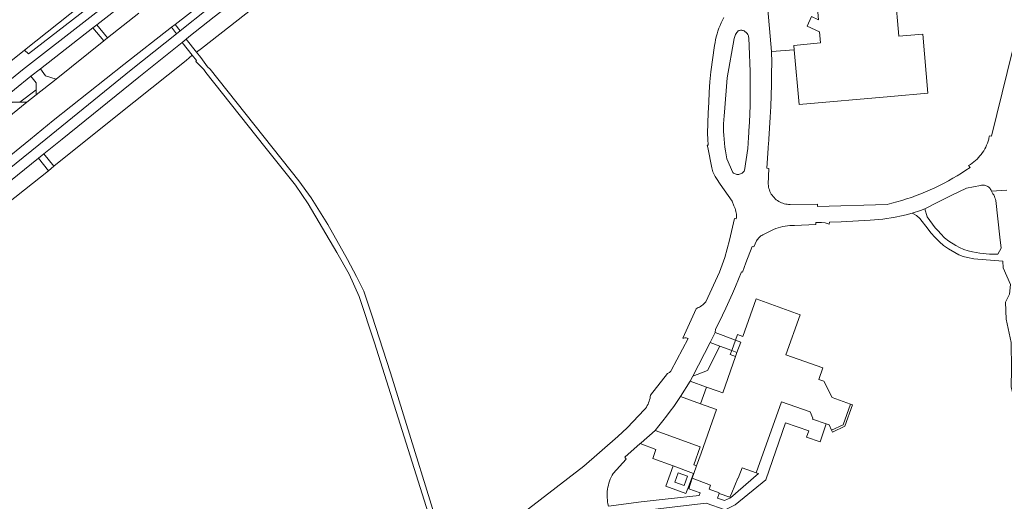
# Model space of a CAD drawing. Header units: metres. Extents: x 89888 to 94270, y 464165 to 468904.
# Tile 81 of 256: x 91685 to 91904, y 465420 to 465527. Entities that reach past the tile are written whole.
import ezdxf

# ---------------------------------------------------------------- set-up
doc = ezdxf.new("R2010")
doc.units = ezdxf.units.M
for name, color, linetype, lineweight in [('B_BEBOUWINGSGRENS_0', 251, 'CONTINUOUS', 13), ('B_LUIFEL_1', 251, 'CONTINUOUS', 13), ('B_OPSTAL_0', 251, 'CONTINUOUS', 13), ('G_GRENS_ALGEMEEN_0', 251, 'CONTINUOUS', 13), ('T_CULTUURGRENS_0', 251, 'CONTINUOUS', 13), ('T_MUUR_30CM_LIJN_0', 251, 'CONTINUOUS', 13), ('V_WEGGRENS_0', 251, 'CONTINUOUS', 13)]:
    doc.layers.add(name, color=color, linetype=linetype, lineweight=lineweight)

msp = doc.modelspace()

# ---------------------------------------------------------------- linework, layer by layer
at = {"layer": 'B_BEBOUWINGSGRENS_0'}
for p, q in [((91844.37, 465451.78), (91844.69, 465452.64)), ((91836.61, 465441.22), (91837.95, 465444.98)), ((91854.61, 465441.67), (91848.98, 465425.92)), ((91835.09, 465425.79), (91835.7, 465427.49)), ((91834.72, 465424.75), (91835.09, 465425.79))]:
    msp.add_line(p, q, dxfattribs=at)
for points in [[(91884.73, 465537.86), (91885.17, 465532.73), (91879.81, 465532.27), (91880.62, 465522.87), (91885.98, 465523.33), (91887.1, 465510.2), (91878.84, 465509.49), (91858.49, 465507.72), (91857.41, 465519.86)], [(91857.41, 465519.86), (91857.32, 465520.81), (91863.23, 465521.37), (91863.02, 465523.86), (91860.31, 465525.06), (91861.25, 465527.23), (91862.79, 465526.5), (91862.43, 465530.74), (91856.52, 465530.24), (91856.46, 465530.95)], [(91844.37, 465455.37), (91844.81, 465456.64), (91845.98, 465456.22), (91848.96, 465464.55), (91858.75, 465461.03), (91855.56, 465452.12), (91863.74, 465449.23), (91862.84, 465446.67), (91863.95, 465446.28), (91865.82, 465442.65), (91869.9, 465441.2)], [(91844.69, 465452.64), (91845.56, 465454.97), (91844.37, 465455.37)], [(91837.95, 465444.98), (91840.27, 465444.16), (91841.52, 465443.72), (91844.37, 465451.78)], [(91835.7, 465427.49), (91836.71, 465430.33), (91840.15, 465439.96), (91836.61, 465441.22)], [(91864.51, 465436.81), (91861.48, 465437.84), (91861.57, 465438.09), (91860.95, 465439.49), (91854.61, 465441.67)], [(91869.9, 465441.2), (91868.24, 465436.62), (91865.69, 465435.38)], [(91865.69, 465435.38), (91865.14, 465436.6), (91864.51, 465436.81)], [(91848.98, 465425.92), (91845.82, 465427.01), (91844.93, 465424.75), (91844.85, 465424.77), (91843.54, 465421.52), (91843.13, 465420.5), (91840.74, 465421.36)], [(91840.74, 465421.36), (91840.67, 465421.39), (91840.72, 465421.53), (91838.49, 465422.33), (91838.81, 465423.22), (91834.72, 465424.75)]]:
    msp.add_lwpolyline(points, dxfattribs=at)
at = {"layer": 'B_LUIFEL_1'}
for p, q in [((91844.37, 465455.37), (91843.53, 465453.08)), ((91870.38, 465441.03), (91869.9, 465441.2))]:
    msp.add_line(p, q, dxfattribs=at)
for points in [[(91843.53, 465453.08), (91843.22, 465452.23), (91844.37, 465451.78)], [(91865.69, 465435.38), (91865.9, 465434.93), (91868.64, 465436.26), (91870.38, 465441.03)]]:
    msp.add_lwpolyline(points, dxfattribs=at)
at = {"layer": 'B_OPSTAL_0'}
msp.add_lwpolyline([(91833.73, 465425.21), (91831.65, 465425.96), (91830.89, 465423.86), (91832.98, 465423.1), (91833.73, 465425.21)], dxfattribs=at)
at = {"layer": 'G_GRENS_ALGEMEEN_0'}
for p, q in [((91838.73, 465454.88), (91840.87, 465454.08)), ((91830.56, 465427.47), (91835.05, 465425.8))]:
    msp.add_line(p, q, dxfattribs=at)
at = {"layer": 'T_CULTUURGRENS_0'}
for p, q in [((91725.82, 465520.14), (91724.66, 465519.35)), ((91722.4, 465517.43), (91723.75, 465518.66))]:
    msp.add_line(p, q, dxfattribs=at)
at = {"layer": 'T_MUUR_30CM_LIJN_0'}
for points in [[(91725.82, 465520.14), (91749.59, 465538.75), (91759.28, 465546.65)], [(91722.4, 465517.43), (91710.79, 465508.22), (91700.52, 465500), (91693.02, 465494.01)], [(91691.82, 465493), (91667.94, 465474.08), (91649.24, 465459.03)]]:
    msp.add_lwpolyline(points, dxfattribs=at)
at = {"layer": 'V_WEGGRENS_0'}
for p, q in [((91719.93, 465525.49), (91745.49, 465545.31)), ((91702.53, 465525.35), (91709.56, 465530.83)), ((91852.39, 465519.44), (91851.39, 465530.51)), ((91711.88, 465527.95), (91704.91, 465522.46)), ((91702.53, 465525.35), (91701.7, 465524.71)), ((91704.91, 465522.46), (91702.53, 465525.35)), ((91719.93, 465525.49), (91719.13, 465524.84)), ((91721.09, 465524.05), (91719.93, 465525.49)), ((91690.02, 465515.65), (91701.7, 465524.71)), ((91701.7, 465524.71), (91704.13, 465521.8)), ((91719.13, 465524.84), (91720.28, 465523.41)), ((91720.28, 465523.41), (91721.09, 465524.05)), ((91704.13, 465521.8), (91693.57, 465513.35)), ((91704.13, 465521.8), (91704.91, 465522.46)), ((91722.41, 465522.21), (91721.51, 465521.49)), ((91721.51, 465521.49), (91723.75, 465518.66)), ((91724.66, 465519.35), (91722.41, 465522.21)), ((91852.39, 465519.44), (91857.41, 465519.86)), ((91690.02, 465515.65), (91687.94, 465514.02)), ((91678.53, 465506.38), (91687.94, 465514.02)), ((91689.13, 465509.87), (91693.57, 465513.35)), ((91689.12, 465510.96), (91685.44, 465508.24)), ((91689.12, 465510.96), (91689.13, 465509.87)), ((91676.91, 465500), (91687.02, 465508.23)), ((91685.44, 465508.24), (91687.02, 465508.23)), ((91687.02, 465508.23), (91689.13, 465509.87)), ((91690.82, 465496.73), (91689.6, 465495.75)), ((91689.6, 465495.75), (91691.82, 465493)), ((91693.02, 465494.01), (91690.82, 465496.73)), ((91691.82, 465493), (91693.02, 465494.01)), ((91901.21, 465488.43), (91904.64, 465488.66)), ((91838.73, 465454.88), (91839.84, 465457.05)), ((91844.37, 465455.37), (91839.84, 465457.05)), ((91834.9, 465447.37), (91838.73, 465454.88)), ((91840.87, 465454.08), (91843.53, 465453.08)), ((91843.53, 465453.08), (91844.69, 465452.64)), ((91834.33, 465446.26), (91834.9, 465447.37)), ((91832.18, 465442.89), (91834.33, 465446.26)), ((91837.95, 465444.98), (91834.33, 465446.26)), ((91832.18, 465442.89), (91836.61, 465441.22)), ((91835.05, 465425.8), (91835.09, 465425.79))]:
    msp.add_line(p, q, dxfattribs=at)
for points in [[(91767.46, 465579.16), (91766.64, 465578.38), (91765.81, 465577.62), (91764.96, 465576.88), (91764.11, 465576.14), (91763.24, 465575.43), (91762.36, 465574.73), (91761.46, 465574.04), (91686.03, 465515.36), (91667.15, 465500), (91614.64, 465457.26), (91598.73, 465444.33)], [(91756.89, 465547.55), (91755.27, 465546.43), (91750.2, 465543.23), (91745.04, 465540.18), (91740.78, 465537.84), (91739.37, 465537.03), (91737.97, 465536.21), (91736.58, 465535.36), (91735.21, 465534.5), (91733.84, 465533.62), (91732.49, 465532.73), (91731.15, 465531.81), (91729.82, 465530.88), (91728.5, 465529.93), (91727.19, 465528.97), (91721.09, 465524.05)], [(91722.41, 465522.21), (91723.02, 465522.7), (91728.64, 465527.18), (91729.91, 465528.12), (91731.18, 465529.05), (91732.47, 465529.95), (91733.77, 465530.84), (91735.09, 465531.71), (91736.41, 465532.56), (91737.75, 465533.4), (91739.1, 465534.21), (91740.45, 465535.01), (91741.82, 465535.79), (91746.54, 465538.42), (91748, 465539.26), (91749.45, 465540.13), (91750.89, 465541.01), (91752.31, 465541.91), (91753.73, 465542.82), (91755.13, 465543.76), (91756.53, 465544.7), (91757.91, 465545.67), (91759.28, 465546.65)], [(91710.4, 465538.77), (91708.81, 465537.51), (91686.51, 465519.74)], [(91686.51, 465519.74), (91687.4, 465518.93), (91710.83, 465537.17)], [(91841.77, 465527.02), (91841.47, 465526.43), (91841.19, 465525.83), (91840.93, 465525.22), (91840.69, 465524.61), (91840.47, 465523.98), (91840.28, 465523.35), (91840.11, 465522.72), (91839.96, 465522.07), (91839.83, 465521.43), (91839.72, 465520.77), (91838.86, 465514.98), (91838.69, 465512.7)], [(91619.85, 465444.2), (91620.43, 465444.81), (91621.02, 465445.41), (91621.62, 465445.99), (91622.24, 465446.57), (91622.86, 465447.13), (91626.86, 465450.45), (91681.05, 465494.53), (91687.8, 465500), (91692.88, 465504.12), (91708.57, 465516.54), (91719.13, 465524.84)], [(91720.28, 465523.41), (91710.22, 465515.37), (91691.21, 465500), (91627.95, 465448.86), (91624.06, 465445.77), (91623.58, 465445.41), (91623.1, 465445.02), (91622.65, 465444.61), (91622.21, 465444.19), (91621.79, 465443.75), (91621.38, 465443.29), (91621, 465442.82)], [(91843.77, 465492.57), (91843.93, 465492.45), (91844.11, 465492.35), (91844.3, 465492.27), (91844.49, 465492.22), (91844.69, 465492.18), (91844.89, 465492.18), (91845.09, 465492.19), (91845.29, 465492.23), (91845.48, 465492.29), (91845.66, 465492.38), (91845.84, 465492.48), (91845.99, 465492.61), (91846.14, 465492.75), (91846.26, 465492.91), (91846.37, 465493.08), (91847.09, 465497.9), (91847.12, 465498.32), (91847.15, 465498.74), (91847.18, 465499.16), (91847.21, 465499.58), (91847.24, 465500), (91847.36, 465501.88), (91847.46, 465503.75), (91847.54, 465505.63), (91847.59, 465507.51), (91847.63, 465509.39), (91847.64, 465511.26), (91847.64, 465513.14), (91847.61, 465515.02), (91847.57, 465516.9), (91847.5, 465518.78), (91847.42, 465520.65), (91847.31, 465522.53), (91847.28, 465522.72), (91847.23, 465522.91), (91847.16, 465523.1), (91847.07, 465523.27), (91846.96, 465523.44), (91846.83, 465523.59), (91846.68, 465523.72), (91846.53, 465523.84), (91846.4, 465523.94), (91846.26, 465524.03), (91846.1, 465524.1), (91845.95, 465524.15), (91845.78, 465524.18), (91845.61, 465524.19), (91845.45, 465524.18), (91845.29, 465524.14), (91845.13, 465524.09), (91844.98, 465524.02), (91844.81, 465523.85), (91844.66, 465523.66), (91844.52, 465523.46), (91844.4, 465523.26), (91844.3, 465523.04), (91844.21, 465522.82), (91844.15, 465522.59), (91844.1, 465522.35), (91842.54, 465513.61), (91841.89, 465506), (91841.82, 465505.15), (91841.76, 465504.29), (91841.73, 465503.43), (91841.72, 465502.57), (91841.73, 465501.72), (91841.76, 465500.86), (91841.82, 465500), (91841.9, 465499.13), (91841.99, 465498.26), (91842.12, 465497.39), (91842.26, 465496.53), (91842.43, 465495.67), (91843.77, 465492.57)], [(91907.02, 465524.42), (91901.23, 465500.65), (91900.74, 465500.71), (91900.71, 465500.56), (91900.68, 465500.42), (91900.65, 465500.28), (91900.62, 465500.14), (91900.59, 465500), (91900.46, 465499.55), (91900.3, 465499.1), (91900.13, 465498.66), (91899.94, 465498.23), (91899.72, 465497.82), (91899.48, 465497.41), (91899.23, 465497.02), (91898.95, 465496.63), (91898.65, 465496.27), (91898.34, 465495.91), (91898.01, 465495.58), (91897.67, 465495.26), (91897.3, 465494.96), (91896.93, 465494.68), (91896.54, 465494.41), (91896.13, 465494.17), (91896.46, 465493.73), (91895.52, 465493.09), (91894.58, 465492.48), (91893.62, 465491.88), (91892.65, 465491.31), (91891.66, 465490.76), (91890.67, 465490.22), (91889.67, 465489.71), (91888.65, 465489.22), (91887.62, 465488.75), (91886.59, 465488.3), (91885.54, 465487.87), (91884.49, 465487.47), (91883.43, 465487.08), (91882.36, 465486.72), (91881.29, 465486.38), (91880.2, 465486.07), (91879.11, 465485.78), (91878.02, 465485.51), (91862.6, 465485.08), (91862.61, 465485.6), (91856.51, 465485.52), (91856.17, 465485.52), (91855.84, 465485.55), (91855.51, 465485.6), (91855.18, 465485.67), (91854.87, 465485.77), (91854.55, 465485.89), (91854.25, 465486.03), (91853.96, 465486.19), (91853.68, 465486.37), (91853.41, 465486.57), (91853.16, 465486.79), (91852.92, 465487.03), (91852.7, 465487.28), (91852.5, 465487.54), (91852.32, 465487.82), (91852.15, 465488.11), (91852.01, 465488.41), (91851.89, 465488.73), (91851.79, 465489.05), (91851.71, 465489.37), (91851.66, 465489.7), (91851.63, 465490.03)], [(91690.82, 465496.73), (91694.86, 465500), (91711.92, 465513.78), (91720.37, 465520.57), (91721.51, 465521.49)], [(91686.51, 465519.74), (91661.87, 465500), (91622.38, 465468.36), (91612.86, 465461.16), (91607.08, 465456.55), (91595.65, 465447.44), (91594.1, 465447.56)], [(91781.02, 465405.37), (91767.76, 465448.15), (91763.65, 465460.95), (91761.82, 465466.24), (91760.22, 465469.55), (91758.22, 465473.29), (91753.88, 465481.03), (91750.14, 465486.95), (91747.45, 465490.75), (91727.7, 465515.51), (91727.13, 465516.09), (91725.64, 465518.1), (91724.66, 465519.35)], [(91851.63, 465490.03), (91851.8, 465493.5), (91851.31, 465493.57), (91851.62, 465498.02), (91851.65, 465498.41), (91851.68, 465498.81), (91851.71, 465499.21), (91851.74, 465499.6), (91851.77, 465500), (91851.93, 465502.43), (91852.07, 465504.85), (91852.18, 465507.28), (91852.27, 465509.71), (91852.34, 465512.15), (91852.38, 465514.58), (91852.4, 465517.01), (91852.39, 465519.44)], [(91723.75, 465518.66), (91724.7, 465517.47), (91724.57, 465517.23), (91726.34, 465515.44), (91726.8, 465514.83), (91739.88, 465498.3), (91746.68, 465489.76), (91749.45, 465485.68), (91755.88, 465474.85), (91758.56, 465470.05), (91760.82, 465465.05), (91764.19, 465454.79), (91780.02, 465404.65)], [(91693.57, 465513.35), (91691.18, 465514.09), (91690.02, 465515.65)], [(91687.94, 465514.02), (91689.11, 465512.49), (91689.12, 465510.96)], [(91838.69, 465512.7), (91838.54, 465510.41), (91838.42, 465508.12), (91838.32, 465505.84), (91838.24, 465503.54), (91838.18, 465501.25), (91838.25, 465500), (91838.32, 465498.65), (91838.05, 465498.67), (91838.2, 465498.15), (91839.14, 465493.61), (91839.2, 465493.31), (91839.28, 465493.02), (91839.37, 465492.73), (91839.49, 465492.44), (91839.61, 465492.16), (91839.88, 465491.72), (91840.14, 465491.28), (91840.42, 465490.85), (91840.69, 465490.42), (91840.98, 465489.99), (91843.6, 465486.24), (91844.03, 465485.22), (91844.17, 465484.92), (91844.29, 465484.62), (91844.39, 465484.3), (91844.47, 465483.98), (91844.53, 465483.66), (91844.56, 465483.33), (91844.57, 465483), (91844.56, 465482.67), (91844.53, 465482.34), (91844.15, 465482.39), (91843.07, 465477.58), (91841.97, 465473.76), (91840.79, 465470.51), (91837.77, 465463.92), (91837.57, 465463.68), (91837.35, 465463.46), (91837.12, 465463.26), (91836.88, 465463.07), (91836.62, 465462.89), (91836.36, 465462.73), (91836.08, 465462.6), (91835.6, 465462.33), (91832.65, 465455.81), (91832.89, 465455.86), (91833.14, 465455.88), (91833.38, 465455.87), (91833.63, 465455.84), (91833.87, 465455.79), (91830.1, 465448.64), (91830.01, 465448.52), (91829.91, 465448.4), (91829.8, 465448.29), (91829.68, 465448.2), (91829.54, 465448.12), (91829.4, 465448.06), (91829.25, 465448.02), (91825.49, 465443.18), (91825.45, 465442.83), (91825.39, 465442.48), (91825.3, 465442.14), (91825.2, 465441.81), (91825.08, 465441.48), (91824.94, 465441.16), (91824.78, 465440.85), (91824.6, 465440.54), (91824.4, 465440.25), (91824.19, 465439.97), (91820.33, 465435.91), (91818.25, 465433.98), (91810.72, 465427.42), (91794.82, 465415.19)], [(91685.44, 465508.24), (91683.8, 465508.24), (91679.77, 465504.95)], [(91645.9, 465460.45), (91645.97, 465460.51), (91689.6, 465495.75)], [(91886.44, 465484.56), (91889.18, 465485.96), (91892.37, 465487.54), (91895.68, 465489.11), (91898.77, 465489.73), (91898.98, 465489.78), (91899.19, 465489.81), (91899.41, 465489.81), (91899.62, 465489.78), (91899.83, 465489.74), (91900.03, 465489.67), (91900.23, 465489.58), (91900.41, 465489.47), (91900.58, 465489.34), (91900.74, 465489.19), (91900.88, 465489.03), (91901, 465488.85), (91901.1, 465488.66), (91901.18, 465488.46), (91901.21, 465488.43)], [(91901.21, 465488.43), (91901.37, 465488.19), (91901.54, 465487.9), (91901.7, 465487.61), (91901.84, 465487.3), (91901.96, 465486.99), (91902.07, 465486.68), (91902.15, 465486.35), (91903.07, 465478.27), (91903.38, 465475.8)], [(91883.61, 465483.57), (91885.48, 465484.19), (91886.44, 465484.56)], [(91903.38, 465475.8), (91902.63, 465474.45), (91901.99, 465474.48), (91900.75, 465474.51), (91898.65, 465474.68), (91897, 465475), (91896.04, 465475.2), (91895.06, 465475.51), (91894.11, 465475.92), (91893.28, 465476.4), (91891.71, 465477.36), (91890.78, 465478.1), (91889.98, 465478.96), (91889.37, 465479.62), (91888.73, 465480.31), (91886.94, 465482.78), (91886.44, 465484.56)], [(91848.1, 465476.2), (91848.47, 465476.07), (91849.06, 465477.42), (91849.18, 465477.63), (91849.31, 465477.83), (91849.47, 465478.02), (91849.63, 465478.2), (91849.82, 465478.36), (91850.01, 465478.51), (91850.21, 465478.64), (91850.43, 465478.75), (91852.35, 465479.73), (91852.84, 465479.95), (91853.33, 465480.14), (91853.84, 465480.31), (91854.35, 465480.46), (91854.86, 465480.58), (91855.38, 465480.68), (91855.91, 465480.76), (91856.44, 465480.81), (91856.97, 465480.84), (91857.5, 465480.84), (91862.2, 465481.08), (91862.21, 465481.52), (91863.45, 465481.49), (91864.27, 465481.46), (91865.2, 465481.16), (91865.22, 465481.6), (91867.84, 465481.63), (91874.29, 465482.01), (91875.22, 465482.07), (91876.14, 465482.16), (91877.07, 465482.26), (91877.98, 465482.39), (91878.9, 465482.54), (91879.81, 465482.72), (91881.24, 465483.01), (91882.27, 465483.24), (91883.61, 465483.57)], [(91883.61, 465483.57), (91884.59, 465483.03), (91885.28, 465482.38), (91887.15, 465479.99), (91887.74, 465479.19), (91888.71, 465478.15), (91889.65, 465477.18), (91890.55, 465476.38), (91891.68, 465475.66), (91893.05, 465474.83), (91893.98, 465474.35), (91894.91, 465473.99), (91895.9, 465473.74), (91897.3, 465473.41), (91903.72, 465472.95)], [(91839.84, 465457.05), (91839.91, 465457.8), (91840.71, 465459.36), (91841.49, 465460.94), (91842.25, 465462.52), (91842.99, 465464.11), (91843.71, 465465.72), (91844.4, 465467.33), (91845.07, 465468.95), (91845.72, 465470.58), (91845.93, 465470.5), (91846.66, 465472.57), (91848.1, 465476.2)], [(91903.72, 465472.95), (91903.82, 465471.47), (91905.44, 465467.71), (91905.18, 465465.61), (91904.31, 465463.79), (91904.44, 465460.07), (91905.54, 465454.83), (91905.68, 465448.93), (91905.55, 465445.03), (91906.61, 465440.82), (91908.07, 465437.23), (91908.96, 465432.88), (91910.09, 465429.15), (91910.96, 465427.47), (91911.3, 465425.13), (91911.96, 465422.95), (91911.76, 465419.55), (91911.45, 465416.02), (91910.94, 465413.15), (91910.43, 465411.22), (91909.78, 465409.89)], [(91834.9, 465447.37), (91838.12, 465448.66), (91840.87, 465454.08)], [(91826.53, 465435.36), (91827.38, 465436.4), (91828.22, 465437.46), (91829.04, 465438.52), (91829.85, 465439.6), (91830.64, 465440.69), (91831.42, 465441.78), (91832.18, 465442.89)], [(91816.38, 465416.71), (91823.54, 465417.5), (91829.65, 465418.22), (91837.88, 465419.22), (91842.11, 465417.69), (91844.33, 465418.8), (91851.1, 465424.39), (91855.45, 465437.05), (91860.62, 465435.28), (91860.14, 465433.86), (91863.17, 465432.83), (91864.51, 465436.81)], [(91823.23, 465432.47), (91823.39, 465432.61), (91826.53, 465435.36)], [(91835.7, 465427.49), (91835.09, 465427.71), (91836.49, 465431.74), (91826.53, 465435.36)], [(91820.08, 465429), (91819.81, 465429.4), (91823.23, 465432.47)], [(91823.23, 465432.47), (91826.71, 465431.08), (91826.04, 465429.12), (91830.56, 465427.47)], [(91816.16, 465418.57), (91816.05, 465419.02), (91815.97, 465419.48), (91815.92, 465419.95), (91815.88, 465420.42), (91815.87, 465420.88), (91815.88, 465421.35), (91815.91, 465421.82), (91815.96, 465422.28), (91816.04, 465422.74), (91816.14, 465423.2), (91816.26, 465423.66), (91816.4, 465424.1), (91816.56, 465424.54), (91816.75, 465424.97), (91816.95, 465425.39), (91817.18, 465425.8), (91820.08, 465429)], [(91830.56, 465427.47), (91828.89, 465422.94), (91833.35, 465421.31), (91834.08, 465423.23), (91835.05, 465425.8)], [(91834.72, 465424.75), (91833.99, 465422.37), (91836.52, 465421.46), (91836.32, 465420.93), (91829.45, 465420.13), (91823.45, 465419.46), (91816.16, 465418.57)], [(91848.98, 465425.92), (91849.45, 465425.76), (91843.25, 465420.41)], [(91843.25, 465420.41), (91841.95, 465419.82), (91840.36, 465420.31), (91840.74, 465421.36)]]:
    msp.add_lwpolyline(points, dxfattribs=at)

doc.saveas('drawing.dxf')
